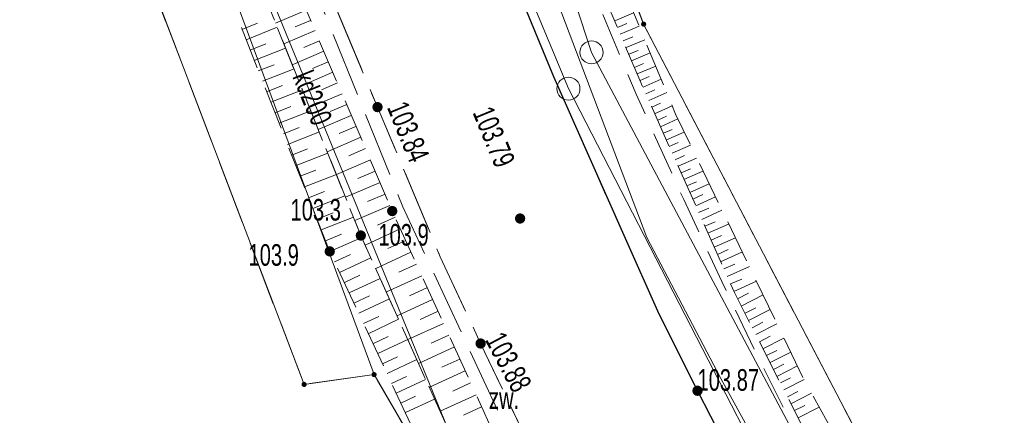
# Model space of a CAD drawing. Header units: inches. Extents: x 6497603 to 6502483, y 5925790 to 5934357.
# Tile 114 of 256: x 6500956 to 6500990, y 5926201 to 5926215. Entities that reach past the tile are written whole.
import ezdxf
from ezdxf.enums import TextEntityAlignment as Align

# ---------------------------------------------------------------- set-up
doc = ezdxf.new("R2010")
doc.units = ezdxf.units.IN
doc.header["$MEASUREMENT"] = 0
for name, pattern in [('1.5_0.75', [2.25, 1.5, -0.75]), ('2.25_0.75', [3, 2.25, -0.75]), ('219-1000', [0, 0]), ('egkk-1000', [3, 2.25, -0.75]), ('egug-1000', [1.5, 0.75, -0.75])]:
    doc.linetypes.add(name, pattern=pattern)
for name, color, linetype in [('000 Inne (niezydentyfikowane)', 7, 'Continuous'), ('202-punkt graniczny', 7, 'Continuous'), ('203-punkt graniczny', 7, 'Continuous'), ('217-kontur klasyfikacyjny', 7, 'Continuous'), ('218-kontur użytku gruntowego', 7, 'Continuous'), ('219-działka ewidencyjna', 7, 'Continuous'), ('chodnik', 7, 'Continuous'), ('jezdnia', 7, 'Continuous'), ('krawężnik', 7, 'Continuous'), ('obszar utwardzony', 7, 'Continuous'), ('obszar utwardzony-Atr17', 7, 'Continuous'), ('pikieta naturalna', 7, 'Continuous'), ('pikieta naturalna-Atr2', 7, 'Continuous'), ('pikieta sztuczna', 7, 'Continuous'), ('pikieta sztuczna-Atr2', 7, 'Continuous'), ('przewód kanalizacyjny', 7, 'Continuous'), ('przewód kanalizacyjny-Atr1', 7, 'Continuous'), ('przewód telekomunikacyjny podziemny', 7, 'Continuous'), ('skarpa nieumocniona', 7, 'Continuous')]:
    doc.layers.add(name, color=color, linetype=linetype)
doc.styles.get("Standard").update_dxf_attribs({"font": 'arial.ttf'})

# ---------------------------------------------------------------- blocks, each defined once
blk = doc.blocks.new('202')
at = {"color": 0, "linetype": 'Continuous', "lineweight": 0}
blk.add_circle((0, 0), 0.4, dxfattribs=at)
blk = doc.blocks.new('203')
at = {"linetype": 'Continuous', "lineweight": 0}
h = blk.add_hatch(color=0, dxfattribs=at)
edge = h.paths.add_edge_path()
edge.add_arc((0, 0), 0.09, 0, 360)
blk = doc.blocks.new('PW01')
at = {"linetype": 'Continuous', "lineweight": 13}
h = blk.add_hatch(color=0, dxfattribs=at)
edge = h.paths.add_edge_path()
edge.add_arc((0, 0), 0.18, 0, 360)

msp = doc.modelspace()

# ---------------------------------------------------------------- linework, layer by layer
at = {"layer": '000 Inne (niezydentyfikowane)', "color": 7, "linetype": 'Continuous', "lineweight": 18, "flags": 128}
for points in [[(6500965.54, 5926214.91), (6500964.48, 5926214.45)], [(6500965.69, 5926214.55), (6500965.16, 5926214.33)], [(6500976.26, 5926214.53), (6500976.91, 5926214.81)], [(6500963.31, 5926214.24), (6500963.85, 5926214.46)], [(6500963.46, 5926213.88), (6500964.54, 5926214.31)], [(6500965.85, 5926214.2), (6500964.77, 5926213.74)], [(6500976.35, 5926214.3), (6500976.68, 5926214.44)], [(6500976.45, 5926214.07), (6500977.11, 5926214.35)], [(6500966, 5926213.84), (6500965.46, 5926213.61)], [(6500976.55, 5926213.84), (6500976.88, 5926213.98)], [(6500976.65, 5926213.61), (6500977.3, 5926213.88)], [(6500963.6, 5926213.52), (6500964.14, 5926213.74)], [(6500963.74, 5926213.16), (6500964.83, 5926213.59)], [(6500966.15, 5926213.48), (6500965.06, 5926213.01)], [(6500976.74, 5926213.38), (6500977.07, 5926213.51)], [(6500966.31, 5926213.11), (6500965.76, 5926212.88)], [(6500976.84, 5926213.15), (6500977.49, 5926213.42)], [(6500963.88, 5926212.8), (6500964.43, 5926213.01)], [(6500964.03, 5926212.44), (6500965.12, 5926212.87)], [(6500976.94, 5926212.92), (6500977.26, 5926213.05)], [(6500977.04, 5926212.69), (6500977.68, 5926212.96)], [(6500966.47, 5926212.75), (6500965.36, 5926212.27)], [(6500977.14, 5926212.46), (6500977.45, 5926212.6)], [(6500977.24, 5926212.23), (6500977.87, 5926212.51)], [(6500964.17, 5926212.07), (6500964.72, 5926212.29)], [(6500964.32, 5926211.71), (6500965.41, 5926212.14)], [(6500966.63, 5926212.38), (6500966.07, 5926212.14)], [(6500977.34, 5926212), (6500977.65, 5926212.14)], [(6500966.79, 5926212), (6500965.66, 5926211.52)], [(6500977.44, 5926211.77), (6500978.06, 5926212.05)], [(6500964.46, 5926211.34), (6500965.01, 5926211.56)], [(6500964.6, 5926210.98), (6500965.7, 5926211.41)], [(6500966.95, 5926211.63), (6500966.38, 5926211.39)], [(6500977.54, 5926211.54), (6500977.85, 5926211.68)], [(6500977.64, 5926211.31), (6500978.25, 5926211.58)], [(6500967.11, 5926211.25), (6500965.96, 5926210.76)], [(6500977.75, 5926211.09), (6500978.05, 5926211.22)], [(6500977.85, 5926210.86), (6500978.45, 5926211.13)], [(6500964.75, 5926210.61), (6500965.3, 5926210.83)], [(6500967.27, 5926210.87), (6500966.69, 5926210.62)], [(6500977.95, 5926210.63), (6500978.25, 5926210.76)], [(6500964.89, 5926210.24), (6500966, 5926210.68)], [(6500967.44, 5926210.49), (6500966.27, 5926209.99)], [(6500978.05, 5926210.4), (6500978.67, 5926210.67)], [(6500965.04, 5926209.87), (6500965.59, 5926210.09)], [(6500967.6, 5926210.1), (6500967.02, 5926209.85)], [(6500978.15, 5926210.17), (6500978.46, 5926210.31)], [(6500978.25, 5926209.94), (6500978.89, 5926210.22)], [(6500965.19, 5926209.51), (6500966.29, 5926209.94)], [(6500967.77, 5926209.71), (6500966.59, 5926209.2)], [(6500978.36, 5926209.71), (6500978.68, 5926209.86)], [(6500978.46, 5926209.49), (6500979.1, 5926209.77)], [(6500965.33, 5926209.14), (6500965.88, 5926209.35)], [(6500978.56, 5926209.26), (6500978.89, 5926209.4)], [(6500965.48, 5926208.77), (6500966.59, 5926209.2)], [(6500967.94, 5926209.32), (6500967.34, 5926209.06)], [(6500978.66, 5926209.03), (6500979.32, 5926209.32)], [(6500968.11, 5926208.92), (6500966.91, 5926208.41)], [(6500978.76, 5926208.8), (6500979.1, 5926208.95)], [(6500978.86, 5926208.57), (6500979.54, 5926208.87)], [(6500965.62, 5926208.39), (6500966.18, 5926208.61)], [(6500965.77, 5926208.02), (6500966.88, 5926208.46)], [(6500968.28, 5926208.52), (6500967.67, 5926208.26)], [(6500978.97, 5926208.34), (6500979.31, 5926208.5)], [(6500979.07, 5926208.11), (6500979.76, 5926208.42)], [(6500968.45, 5926208.12), (6500967.23, 5926207.6)], [(6500979.17, 5926207.88), (6500979.52, 5926208.03)], [(6500965.92, 5926207.65), (6500966.48, 5926207.87)], [(6500966.06, 5926207.28), (6500967.18, 5926207.72)], [(6500968.63, 5926207.72), (6500968.02, 5926207.44)], [(6500979.28, 5926207.64), (6500979.98, 5926207.96)], [(6500968.81, 5926207.31), (6500967.59, 5926206.75)], [(6500979.38, 5926207.4), (6500979.74, 5926207.56)], [(6500979.49, 5926207.16), (6500980.21, 5926207.48)], [(6500966.21, 5926206.9), (6500966.77, 5926207.13)], [(6500966.36, 5926206.53), (6500967.47, 5926207.01)], [(6500979.6, 5926206.92), (6500979.96, 5926207.08)], [(6500979.71, 5926206.67), (6500980.45, 5926207)], [(6500969, 5926206.91), (6500968.38, 5926206.63)], [(6500966.53, 5926206.17), (6500967.08, 5926206.42)], [(6500966.7, 5926205.8), (6500967.79, 5926206.31)], [(6500969.18, 5926206.5), (6500967.96, 5926205.94)], [(6500979.82, 5926206.42), (6500980.19, 5926206.59)], [(6500979.93, 5926206.17), (6500980.69, 5926206.51)], [(6500969.37, 5926206.09), (6500968.76, 5926205.81)], [(6500980.05, 5926205.92), (6500980.43, 5926206.09)], [(6500980.16, 5926205.66), (6500980.93, 5926206)], [(6500966.87, 5926205.45), (6500967.41, 5926205.7)], [(6500967.04, 5926205.09), (6500968.11, 5926205.59)], [(6500969.56, 5926205.68), (6500968.33, 5926205.12)], [(6500969.75, 5926205.27), (6500969.13, 5926204.99)], [(6500980.28, 5926205.4), (6500980.67, 5926205.57)], [(6500980.39, 5926205.14), (6500981.18, 5926205.49)], [(6500967.2, 5926204.73), (6500967.74, 5926204.98)], [(6500980.52, 5926204.88), (6500980.9, 5926205.08)], [(6500980.65, 5926204.63), (6500981.41, 5926205.02)], [(6500967.37, 5926204.38), (6500968.43, 5926204.88)], [(6500969.93, 5926204.86), (6500968.7, 5926204.29)], [(6500980.78, 5926204.38), (6500981.15, 5926204.57)], [(6500967.53, 5926204.02), (6500968.06, 5926204.27)], [(6500970.12, 5926204.45), (6500969.5, 5926204.16)], [(6500980.9, 5926204.13), (6500981.65, 5926204.51)], [(6500967.7, 5926203.67), (6500968.75, 5926204.17)], [(6500970.31, 5926204.03), (6500969.07, 5926203.47)], [(6500981.03, 5926203.88), (6500981.4, 5926204.07)], [(6500981.15, 5926203.64), (6500981.89, 5926204.01)], [(6500967.86, 5926203.32), (6500968.39, 5926203.57)], [(6500970.5, 5926203.62), (6500969.88, 5926203.34)], [(6500981.28, 5926203.39), (6500981.65, 5926203.58)], [(6500968.03, 5926202.98), (6500969.07, 5926203.47)], [(6500970.69, 5926203.21), (6500969.44, 5926202.64)], [(6500981.4, 5926203.15), (6500982.13, 5926203.52)], [(6500968.19, 5926202.63), (6500968.71, 5926202.87)], [(6500981.52, 5926202.91), (6500981.89, 5926203.09)], [(6500981.65, 5926202.67), (6500982.37, 5926203.03)], [(6500968.35, 5926202.29), (6500969.38, 5926202.77)], [(6500970.88, 5926202.79), (6500970.25, 5926202.51)], [(6500981.77, 5926202.43), (6500982.13, 5926202.61)], [(6500981.89, 5926202.19), (6500982.6, 5926202.55)], [(6500968.51, 5926201.94), (6500969.02, 5926202.19)], [(6500971.06, 5926202.38), (6500969.82, 5926201.81)], [(6500968.67, 5926201.6), (6500969.69, 5926202.08)], [(6500971.25, 5926201.96), (6500970.63, 5926201.68)], [(6500982.01, 5926201.96), (6500982.36, 5926202.14)], [(6500982.13, 5926201.72), (6500982.83, 5926202.08)], [(6500968.83, 5926201.26), (6500969.34, 5926201.5)], [(6500971.44, 5926201.55), (6500970.19, 5926200.98)], [(6500982.25, 5926201.48), (6500982.61, 5926201.66)], [(6500982.37, 5926201.24), (6500983.09, 5926201.61)], [(6500968.99, 5926200.93), (6500970, 5926201.4)], [(6500982.5, 5926201), (6500982.86, 5926201.18)], [(6500971.63, 5926201.13), (6500971.01, 5926200.84)], [(6500982.62, 5926200.75), (6500983.36, 5926201.12)]]:
    msp.add_lwpolyline(points, dxfattribs=at)
at = {"layer": '217-kontur klasyfikacyjny', "color": 3, "linetype": 'egkk-1000', "lineweight": 18, "flags": 128}
for points in [[(6500965.47, 5926201.91), (6500956.82, 5926224.61)], [(6500973.75, 5926223.61), (6500977.26, 5926214.42)], [(6500977.26, 5926214.42), (6500988.94, 5926192.04)], [(6500967.9, 5926202.25), (6500965.47, 5926201.91)], [(6500972.16, 5926194.91), (6500967.9, 5926202.25)]]:
    msp.add_lwpolyline(points, dxfattribs=at)
at = {"layer": '218-kontur użytku gruntowego', "color": 3, "linetype": 'egug-1000', "lineweight": 18, "flags": 128}
for points in [[(6500965.47, 5926201.91), (6500956.82, 5926224.61)], [(6500973.75, 5926223.61), (6500977.26, 5926214.42)], [(6500977.26, 5926214.42), (6500988.94, 5926192.04)], [(6500967.9, 5926202.25), (6500965.47, 5926201.91)], [(6500972.16, 5926194.91), (6500967.9, 5926202.25)]]:
    msp.add_lwpolyline(points, dxfattribs=at)
at = {"layer": '219-działka ewidencyjna', "color": 3, "linetype": '219-1000', "lineweight": 18, "flags": 128}
for points in [[(6500965.47, 5926201.91), (6500949.82, 5926243)], [(6500974.65, 5926212.18), (6500969.4, 5926224.79)], [(6500972.07, 5926223.8), (6500975.45, 5926213.44)], [(6500973.75, 5926223.61), (6500977.26, 5926214.42)], [(6500967.9, 5926202.25), (6500963.15, 5926215.12)], [(6500977.26, 5926214.42), (6500988.94, 5926192.04)], [(6500975.45, 5926213.44), (6500987.43, 5926190.89)], [(6500986.37, 5926189.4), (6500974.65, 5926212.18)], [(6500967.9, 5926202.25), (6500965.47, 5926201.91)], [(6500967.9, 5926202.25), (6500972.16, 5926194.91)]]:
    msp.add_lwpolyline(points, dxfattribs=at)
at = {"layer": 'chodnik', "color": 7, "linetype": '1.5_0.75', "lineweight": 18, "flags": 128}
msp.add_lwpolyline([(6500970.87, 5926227.3), (6500971.56, 5926225.43), (6500972.46, 5926223.12), (6500974.02, 5926219.19), (6500975.45, 5926215.68), (6500977, 5926211.99), (6500978.65, 5926208.33), (6500979.98, 5926205.48), (6500981.21, 5926202.9), (6500982.09, 5926201.14), (6500983.5, 5926198.57), (6500984.69, 5926196.48), (6500985.98, 5926194.49), (6500987.05, 5926192.83), (6500988.59, 5926190.77), (6500990.92, 5926187.89), (6500992.98, 5926185.5), (6500995.16, 5926183.2), (6500996.29, 5926182.07), (6500998.49, 5926180.05), (6501000.53, 5926178.29), (6501002.39, 5926176.76), (6501003.2, 5926176.09), (6501004.81, 5926174.87), (6501005.59, 5926174.28), (6501007.41, 5926173.15), (6501009.96, 5926171.62), (6501012.94, 5926169.78), (6501015.74, 5926167.89), (6501017.41, 5926166.71), (6501019.82, 5926164.89), (6501021.33, 5926163.61), (6501022.53, 5926162.56), (6501023.7, 5926161.49), (6501024.88, 5926160.21), (6501025.57, 5926159.48), (6501026.26, 5926158.69), (6501027.54, 5926157.21), (6501028.44, 5926156.05), (6501029.37, 5926154.85), (6501029.98, 5926153.99), (6501030.83, 5926152.78), (6501031.71, 5926151.54), (6501032.94, 5926150.04), (6501033.68, 5926149.33), (6501034.39, 5926148.72), (6501035.36, 5926148.11), (6501037.15, 5926147.19), (6501039.49, 5926146.17), (6501040.89, 5926145.44), (6501042.36, 5926144.52), (6501043.52, 5926143.61), (6501044.66, 5926142.51), (6501045.59, 5926141.33), (6501046.36, 5926140.04), (6501046.9, 5926139.11), (6501047.92, 5926137.42), (6501049.09, 5926135.79), (6501046.76, 5926134.83), (6501045.97, 5926135.97), (6501044.95, 5926137.68), (6501044.15, 5926139.04), (6501043.36, 5926140.29), (6501042.55, 5926141.23), (6501041.25, 5926142.34), (6501039.7, 5926143.38), (6501038.54, 5926143.97), (6501037.14, 5926144.59), (6501035.84, 5926145.14), (6501034.56, 5926145.76), (6501033.36, 5926146.49), (6501032.71, 5926147), (6501031.86, 5926147.75), (6501030.99, 5926148.6), (6501030.17, 5926149.6), (6501029.28, 5926150.71), (6501028.65, 5926151.68), (6501028.15, 5926152.45), (6501027.57, 5926153.3), (6501026.36, 5926154.87), (6501025.28, 5926156.11), (6501024.43, 5926157.12), (6501023.77, 5926157.9), (6501022.54, 5926159.21), (6501021.45, 5926160.26), (6501020.36, 5926161.31), (6501019.23, 5926162.32), (6501017.63, 5926163.53), (6501015.2, 5926165.27), (6501012.75, 5926167), (6501011.02, 5926168.15), (6501009.35, 5926169.19), (6501006.76, 5926170.76), (6501005.08, 5926171.78), (6501003.77, 5926172.66), (6501002.64, 5926173.48), (6501001.04, 5926174.69), (6500999.49, 5926176), (6500997.98, 5926177.32), (6500997.26, 5926177.93), (6500995.76, 5926179.32), (6500994.27, 5926180.73), (6500992.5, 5926182.51), (6500990.87, 5926184.3), (6500989.17, 5926186.2), (6500988.2, 5926187.36), (6500986.98, 5926188.92), (6500985.77, 5926190.49), (6500984.62, 5926192.1), (6500983.5, 5926193.77), (6500982.82, 5926194.92), (6500982.17, 5926195.97), (6500981.16, 5926197.8), (6500980.03, 5926199.93), (6500979.13, 5926201.69), (6500977.79, 5926204.36), (6500976.57, 5926207.09), (6500975.34, 5926209.86), (6500974.13, 5926212.6), (6500972.99, 5926215.36), (6500971.84, 5926218.15), (6500970.38, 5926221.87), (6500970.02, 5926222.74), (6500969.29, 5926224.6), (6500968.88, 5926225.61), (6500969.41, 5926226.74)], close=True, dxfattribs=at)
at = {"layer": 'jezdnia', "color": 7, "linetype": '2.25_0.75', "lineweight": 18, "flags": 128}
msp.add_lwpolyline([(6500967.52, 5926475.78), (6500970.47, 5926475.3), (6500970.34, 5926474.17), (6500969.68, 5926470.3), (6500969.49, 5926469.27), (6500968.64, 5926464.1), (6500968.02, 5926460.39), (6500966.41, 5926450.57), (6500964.71, 5926440.65), (6500963.12, 5926430.78), (6500961.32, 5926419.97), (6500959.67, 5926410.08), (6500959.52, 5926409.05), (6500958.4, 5926402.16), (6500958.2, 5926401.16), (6500956.52, 5926390.93), (6500955.92, 5926387.39), (6500955.8, 5926386.37), (6500953.89, 5926374.55), (6500953.73, 5926373.46), (6500953.44, 5926371.55), (6500953.08, 5926369.21), (6500952.69, 5926366.58), (6500952.26, 5926363.66), (6500951.98, 5926361.63), (6500951.62, 5926358.68), (6500951.27, 5926355.63), (6500950.83, 5926351.7), (6500950.56, 5926348.7), (6500950.2, 5926344.71), (6500949.87, 5926340.76), (6500949.76, 5926338.7), (6500949.68, 5926335.75), (6500949.64, 5926334.74), (6500949.52, 5926328.23), (6500949.49, 5926327.2), (6500949.48, 5926325.22), (6500949.47, 5926322.2), (6500949.55, 5926319.76), (6500949.66, 5926317.23), (6500949.84, 5926313.23), (6500950.01, 5926310.21), (6500950.17, 5926308.21), (6500950.43, 5926305.18), (6500950.74, 5926302.26), (6500951.06, 5926299.26), (6500951.49, 5926295.58), (6500952.08, 5926290.33), (6500952.73, 5926285.4), (6500953.13, 5926282.44), (6500953.57, 5926279.4), (6500954.04, 5926276.46), (6500954.41, 5926274.33), (6500954.74, 5926272.49), (6500955.37, 5926269.55), (6500956.06, 5926266.66), (6500956.52, 5926264.7), (6500957.04, 5926262.72), (6500957.79, 5926259.85), (6500958.59, 5926257.01), (6500959.46, 5926254.06), (6500960.33, 5926251.13), (6500961.47, 5926247.41), (6500962.32, 5926244.49), (6500963.34, 5926241.33), (6500964.48, 5926237.89), (6500965.5, 5926234.96), (6500966.14, 5926233.14), (6500966.53, 5926232.14), (6500968.88, 5926225.61), (6500969.29, 5926224.6), (6500970.02, 5926222.74), (6500970.38, 5926221.87), (6500971.84, 5926218.15), (6500972.99, 5926215.36), (6500974.13, 5926212.6), (6500975.34, 5926209.86), (6500976.57, 5926207.09), (6500977.79, 5926204.36), (6500979.13, 5926201.69), (6500980.03, 5926199.93), (6500981.16, 5926197.8), (6500982.17, 5926195.97), (6500982.82, 5926194.92), (6500983.5, 5926193.77), (6500984.62, 5926192.1), (6500985.77, 5926190.49), (6500986.98, 5926188.92), (6500988.2, 5926187.36), (6500989.17, 5926186.2), (6500990.87, 5926184.3), (6500992.5, 5926182.51), (6500994.27, 5926180.73), (6500995.76, 5926179.32), (6500997.26, 5926177.93), (6500997.98, 5926177.32), (6500999.49, 5926176), (6501001.04, 5926174.69), (6501002.64, 5926173.48), (6501003.77, 5926172.66), (6501005.08, 5926171.78), (6501006.76, 5926170.76), (6501009.35, 5926169.19), (6501011.02, 5926168.15), (6501012.75, 5926167), (6501015.2, 5926165.27), (6501017.63, 5926163.53), (6501019.23, 5926162.32), (6501020.36, 5926161.31), (6501021.45, 5926160.26), (6501022.54, 5926159.21), (6501023.77, 5926157.9), (6501024.43, 5926157.12), (6501025.28, 5926156.11), (6501026.36, 5926154.87), (6501027.57, 5926153.3), (6501028.15, 5926152.45), (6501028.65, 5926151.68), (6501029.28, 5926150.71), (6501030.17, 5926149.6), (6501030.99, 5926148.6), (6501031.86, 5926147.75), (6501032.71, 5926147), (6501033.36, 5926146.49), (6501034.56, 5926145.76), (6501035.84, 5926145.14), (6501037.14, 5926144.59), (6501038.54, 5926143.97), (6501039.7, 5926143.38), (6501041.25, 5926142.34), (6501042.55, 5926141.23), (6501043.36, 5926140.29), (6501044.15, 5926139.04), (6501044.95, 5926137.68), (6501045.97, 5926135.97), (6501046.76, 5926134.83), (6501047.06, 5926134.43), (6501047.46, 5926133.9), (6501048.29, 5926133.07), (6501049.15, 5926132.29), (6501050.1, 5926131.67), (6501051.14, 5926131.14), (6501052.32, 5926130.71), (6501053.32, 5926130.44), (6501054.33, 5926130.26), (6501054.81, 5926130.11), (6501059.21, 5926129.52), (6501060.24, 5926129.37), (6501062.18, 5926128.95), (6501065.52, 5926128.17), (6501067.51, 5926127.68), (6501067.94, 5926127.56), (6501072.36, 5926126.36), (6501076.16, 5926125.39), (6501077, 5926125.24), (6501079.93, 5926124.73), (6501091.81, 5926122.96), (6501106.86, 5926120.63), (6501107.86, 5926120.45), (6501114.26, 5926119.46), (6501115.28, 5926119.31), (6501129.17, 5926117.14), (6501141.73, 5926115.29), (6501155.8, 5926113.1), (6501156.84, 5926112.94), (6501163.71, 5926111.96), (6501164.73, 5926111.81), (6501169.7, 5926111.07), (6501186.02, 5926108.73), (6501187.04, 5926108.57), (6501197.9, 5926107.02), (6501198.93, 5926106.86), (6501209.44, 5926105.01), (6501213.12, 5926104.73), (6501214.13, 5926104.59), (6501218.06, 5926103.95), (6501219.09, 5926103.82), (6501225, 5926102.98), (6501226.03, 5926103), (6501226.9, 5926103.16), (6501227.59, 5926103.32), (6501228.34, 5926103.71), (6501228.93, 5926104.14), (6501229.4, 5926105.03), (6501229.75, 5926106.03), (6501230.03, 5926107.51), (6501230.13, 5926108.51), (6501230.41, 5926111.43), (6501235.51, 5926111.16), (6501235.42, 5926108.23), (6501235.48, 5926107.23), (6501235.64, 5926106.46), (6501236.12, 5926105.41), (6501236.84, 5926104.54), (6501237.77, 5926103.89), (6501238.91, 5926103.49), (6501240.04, 5926103.43), (6501241.16, 5926103.54), (6501242.17, 5926103.85), (6501243.16, 5926104.12), (6501253.15, 5926106.97), (6501253.23, 5926106.89), (6501254.28, 5926103.94), (6501255.15, 5926100.97), (6501254.99, 5926100.67), (6501253.62, 5926100.28), (6501252.65, 5926100), (6501249.77, 5926099.21), (6501248.73, 5926098.94), (6501244.96, 5926097.81), (6501243.92, 5926097.57), (6501242.05, 5926097.03), (6501240.92, 5926096.64), (6501239.24, 5926095.9), (6501238.04, 5926095.27), (6501237.2, 5926094.68), (6501236.35, 5926093.84), (6501235.38, 5926092.95), (6501234.5, 5926091.83), (6501233.74, 5926090.74), (6501233.24, 5926089.73), (6501232.77, 5926088.7), (6501232.51, 5926087.65), (6501232.15, 5926085.66), (6501231.07, 5926079.74), (6501230.21, 5926075.13), (6501227.92, 5926063.04), (6501227.8, 5926062.48), (6501227.76, 5926061.73), (6501227.77, 5926061.08), (6501227.88, 5926060.39), (6501228.08, 5926059.83), (6501228.38, 5926059.33), (6501228.85, 5926058.88), (6501229.59, 5926058.46), (6501230.48, 5926058.18), (6501231.24, 5926057.98), (6501236.18, 5926057.48), (6501247.14, 5926056.54), (6501247.78, 5926056.32), (6501247.32, 5926053.12), (6501247.25, 5926050.18), (6501240.84, 5926050.54), (6501235.01, 5926051.15), (6501232.93, 5926051.11), (6501231.58, 5926051.14), (6501230.74, 5926051.16), (6501229.93, 5926051.11), (6501229.08, 5926050.94), (6501228.33, 5926050.61), (6501227.56, 5926049.99), (6501227.03, 5926049.46), (6501226.57, 5926048.76), (6501226.26, 5926048.04), (6501226.07, 5926047), (6501224.9, 5926038.07), (6501224.76, 5926037.04), (6501223.95, 5926030.65), (6501223.78, 5926029.64), (6501222.8, 5926021.69), (6501222.62, 5926020.67), (6501221.85, 5926014.28), (6501221.72, 5926013.21), (6501220.01, 5926001.35), (6501219.92, 5926000.35), (6501218.92, 5925993.96), (6501218.73, 5925992.94), (6501217.59, 5925985.53), (6501217.19, 5925983.25), (6501216.34, 5925978.62), (6501216.11, 5925977.64), (6501215.34, 5925973.74), (6501215.12, 5925972.71), (6501214.1, 5925967.79), (6501212.17, 5925958.57), (6501211.6, 5925955.9), (6501210.39, 5925950.18), (6501210.15, 5925949.2), (6501208.72, 5925942.4), (6501208.51, 5925941.33), (6501206.97, 5925934), (6501206.1, 5925929.6), (6501205.96, 5925928.62), (6501203.95, 5925916.84), (6501200.99, 5925899.07), (6501197.27, 5925877.8), (6501197.19, 5925877.04), (6501197.19, 5925876.24), (6501197.31, 5925875.07), (6501197.66, 5925873.98), (6501197.97, 5925873.22), (6501198.63, 5925872.3), (6501199.23, 5925871.72), (6501199.74, 5925871.37), (6501200.42, 5925871.01), (6501201.38, 5925870.71), (6501202.44, 5925870.55), (6501201.55, 5925864.88), (6501201.24, 5925864.89), (6501200.2, 5925864.97), (6501198.98, 5925864.81), (6501197.51, 5925864.23), (6501196.67, 5925863.67), (6501195.78, 5925862.79), (6501195.34, 5925862.22), (6501195.05, 5925861.84), (6501194.69, 5925861.34), (6501194.31, 5925860.58), (6501193.88, 5925859.32), (6501193.66, 5925858.13), (6501191.37, 5925844.58), (6501188.63, 5925845.69), (6501186.06, 5925846.29), (6501188.34, 5925859.28), (6501189.55, 5925865.75), (6501190.19, 5925869.41), (6501190.72, 5925872.53), (6501192, 5925879.57), (6501195.3, 5925899.15), (6501198.39, 5925917.25), (6501200.06, 5925927.91), (6501200.49, 5925930.37), (6501201.43, 5925935.3), (6501202.26, 5925939.27), (6501205.89, 5925956.67), (6501206.71, 5925960.26), (6501209.44, 5925973.27), (6501210.33, 5925977.62), (6501211, 5925981.11), (6501211.51, 5925984.07), (6501211.73, 5925985.08), (6501212.62, 5925991.03), (6501213.62, 5925996.92), (6501213.83, 5925997.96), (6501214.76, 5926004.82), (6501214.89, 5926005.86), (6501216.15, 5926014.76), (6501216.28, 5926015.75), (6501217.09, 5926022.16), (6501217.19, 5926023.22), (6501218.27, 5926030.95), (6501221.29, 5926054.94), (6501221.42, 5926055.98), (6501222.24, 5926062.4), (6501222.34, 5926063.44), (6501224.16, 5926076.33), (6501224.9, 5926081.72), (6501225.66, 5926087.21), (6501225.76, 5926088.39), (6501225.79, 5926089.57), (6501225.74, 5926090.79), (6501225.65, 5926091.85), (6501225.41, 5926093.04), (6501225.02, 5926094.16), (6501224.47, 5926095.07), (6501223.68, 5926095.94), (6501222.87, 5926096.5), (6501222, 5926096.87), (6501221.03, 5926097.17), (6501220.05, 5926097.37), (6501218.15, 5926097.65), (6501217.08, 5926097.83), (6501213.18, 5926098.37), (6501212.16, 5926098.52), (6501210.21, 5926098.79), (6501209.19, 5926099), (6501203.73, 5926099.73), (6501202.71, 5926099.87), (6501199.75, 5926100.28), (6501198.75, 5926100.43), (6501192.84, 5926101.32), (6501191.84, 5926101.46), (6501178.52, 5926103.46), (6501168.08, 5926104.92), (6501167.07, 5926105.07), (6501161.11, 5926105.95), (6501160.15, 5926106.11), (6501141.22, 5926108.96), (6501128.91, 5926110.87), (6501107.19, 5926114.24), (6501091.02, 5926116.76), (6501087.03, 5926117.36), (6501085.63, 5926117.57), (6501084.66, 5926117.74), (6501082.7, 5926117.91), (6501080.66, 5926118.01), (6501077.67, 5926118.12), (6501076.66, 5926118.16), (6501075.65, 5926118.1), (6501074.96, 5926118.04), (6501074.24, 5926117.87), (6501073.45, 5926117.58), (6501072.83, 5926117.24), (6501072.24, 5926116.73), (6501071.92, 5926116.36), (6501071.6, 5926115.95), (6501071.13, 5926115.07), (6501070.2, 5926112.15), (6501069.14, 5926109.35), (6501065.67, 5926107.67), (6501060.98, 5926105.37), (6501056.17, 5926102.92), (6501047.77, 5926098.64), (6501039.02, 5926094.25), (6501035.19, 5926092.32), (6501033.38, 5926091.57), (6501031.9, 5926091.17), (6501030.72, 5926091), (6501029.45, 5926090.96), (6501027.96, 5926091.09), (6501026.37, 5926091.21), (6501025.08, 5926091.02), (6501023.8, 5926090.63), (6501022.54, 5926089.24), (6501020.92, 5926087.38), (6501018.93, 5926085.36), (6501016.88, 5926083.52), (6501014.11, 5926081.3), (6501011.15, 5926079.19), (6501008.09, 5926077.35), (6501004.66, 5926075.72), (6501000.14, 5926073.66), (6500996.05, 5926071.78), (6500991.19, 5926069.54), (6500987.22, 5926067.8), (6500985.88, 5926070.25), (6500984.5, 5926072.54), (6500990.81, 5926076.24), (6500997.85, 5926080.69), (6501004.96, 5926085.16), (6501007.77, 5926086.97), (6501009.89, 5926088.54), (6501012.32, 5926090.44), (6501014.72, 5926092.81), (6501016.4, 5926095.01), (6501018.1, 5926097.7), (6501019.49, 5926099.95), (6501021.13, 5926103.12), (6501021.79, 5926104.63), (6501021.73, 5926104.89), (6501022.4, 5926106.7), (6501022.77, 5926107.65), (6501022.96, 5926108.66), (6501023.19, 5926109.6), (6501023.35, 5926110.74), (6501023.42, 5926111.89), (6501023.37, 5926112.99), (6501023.17, 5926114.21), (6501022.81, 5926115.94), (6501022.34, 5926117.28), (6501021.93, 5926118.41), (6501021.38, 5926119.39), (6501020.82, 5926120.06), (6501020.31, 5926120.58), (6501019.37, 5926121.14), (6501018.64, 5926121.59), (6501017.79, 5926122.01), (6501016.87, 5926122.36), (6501016.07, 5926122.61), (6501015.13, 5926122.79), (6501014.32, 5926122.89), (6501013.3, 5926122.96), (6501011.3, 5926123.02), (6501010.28, 5926123.07), (6501008.82, 5926123.15), (6501007.35, 5926123.27), (6501006.78, 5926123.46), (6501004.62, 5926123.76), (6501002.02, 5926124.18), (6501000.54, 5926124.46), (6500997.95, 5926125.21), (6500994.57, 5926126.41), (6500989.34, 5926128.79), (6500983.15, 5926131.79), (6500980.24, 5926133), (6500976.92, 5926134.27), (6500973.27, 5926135.38), (6500969.21, 5926136.46), (6500966.14, 5926137.16), (6500962.38, 5926137.84), (6500956.83, 5926138.72), (6500951.6, 5926139.58), (6500948.09, 5926140.28), (6500941.13, 5926141.59), (6500936.68, 5926142.36), (6500936.26, 5926142.38), (6500936.91, 5926144.94), (6500937.28, 5926147.22), (6500938.48, 5926147.26), (6500944.87, 5926146.1), (6500952.28, 5926144.84), (6500952.45, 5926144.94), (6500957.36, 5926144.12), (6500958.42, 5926144.02), (6500960.33, 5926143.82), (6500961.34, 5926143.73), (6500962.4, 5926143.7), (6500964.35, 5926143.61), (6500966.38, 5926143.52), (6500968.34, 5926143.33), (6500970.37, 5926142.99), (6500972.16, 5926142.64), (6500975.22, 5926141.96), (6500978.14, 5926141.2), (6500980.07, 5926140.59), (6500984.84, 5926139.11), (6500988.6, 5926137.98), (6500991.96, 5926137.02), (6500993.89, 5926136.41), (6500996.3, 5926135.75), (6500998.23, 5926135.25), (6500999.76, 5926134.9), (6501002.22, 5926134.43), (6501003.59, 5926134.13), (6501004.64, 5926133.95), (6501005.57, 5926133.82), (6501006.54, 5926133.72), (6501007.41, 5926133.65), (6501008.58, 5926133.66), (6501009.4, 5926133.71), (6501010.99, 5926133.99), (6501012.51, 5926134.33), (6501013.46, 5926134.67), (6501014.17, 5926134.95), (6501015.06, 5926135.45), (6501015.72, 5926135.84), (6501016.55, 5926136.42), (6501017.28, 5926137.05), (6501017.97, 5926137.76), (6501018.59, 5926138.35), (6501019.09, 5926139.31), (6501019.34, 5926140.2), (6501019.48, 5926141.24), (6501019.5, 5926142.22), (6501019.53, 5926143.17), (6501019.42, 5926144.33), (6501019.23, 5926145.48), (6501018.9, 5926146.66), (6501018.59, 5926147.63), (6501018.18, 5926148.39), (6501017.57, 5926149.31), (6501017.02, 5926149.96), (6501016.24, 5926150.87), (6501015.1, 5926152.17), (6501013.64, 5926153.83), (6501013.57, 5926154), (6501012.46, 5926155.3), (6501009.41, 5926158.38), (6501006.55, 5926161.1), (6501003.79, 5926163.84), (6501000.27, 5926167.22), (6500997.75, 5926169.48), (6500994.93, 5926171.9), (6500993.22, 5926173.37), (6500990.08, 5926176.36), (6500986.16, 5926180.45), (6500984.36, 5926182.53), (6500983.92, 5926182.88), (6500982.09, 5926185.15), (6500980.83, 5926186.8), (6500979.72, 5926188.4), (6500979.64, 5926188.64), (6500977.9, 5926191.3), (6500976.68, 5926193.39), (6500974.4, 5926197.5), (6500971.6, 5926203.33), (6500970.2, 5926206.34), (6500968.02, 5926211.54), (6500966.1, 5926216.13), (6500964.42, 5926220.5), (6500963.39, 5926223.18), (6500962.78, 5926224.79), (6500960.85, 5926229.86), (6500958.92, 5926235.34), (6500957.26, 5926240.34), (6500955.77, 5926245.22), (6500954.5, 5926249.48), (6500953.02, 5926254.47), (6500951.16, 5926261.1), (6500950.63, 5926263.22), (6500949.44, 5926268.23), (6500948.4, 5926273.5), (6500947.44, 5926279.19), (6500946.72, 5926284.52), (6500945.98, 5926290.57), (6500945.39, 5926295.06), (6500944.64, 5926301.22), (6500943.99, 5926308.19), (6500943.71, 5926313.06), (6500943.38, 5926320.02), (6500943.36, 5926324.68), (6500943.39, 5926329.54), (6500943.52, 5926335.16), (6500943.63, 5926336.77), (6500943.87, 5926342.09), (6500944.45, 5926348.6), (6500944.89, 5926353.17), (6500945.31, 5926356.92), (6500946, 5926362.7), (6500946.75, 5926367.77), (6500946.9, 5926369.53), (6500947.97, 5926376.36), (6500948.58, 5926379.99), (6500949.87, 5926387.54), (6500950.36, 5926390.87), (6500950.58, 5926392.97), (6500951.07, 5926399.96), (6500951.2, 5926400.17), (6500951.56, 5926405.22), (6500951.74, 5926408.6), (6500951.86, 5926412.25), (6500952.04, 5926414.31), (6500952.81, 5926417.99), (6500953.87, 5926422.25), (6500955.38, 5926427.84), (6500956.84, 5926433.28), (6500957.79, 5926436.87), (6500958.47, 5926439.89), (6500959.31, 5926444.93), (6500960.75, 5926453.89), (6500962.75, 5926465.71), (6500964.63, 5926476.24)], close=True, dxfattribs=at)
at = {"layer": 'krawężnik', "color": 7, "linetype": 'Continuous', "lineweight": 25, "flags": 128}
msp.add_lwpolyline([(6500957.04, 5926262.72), (6500957.79, 5926259.85), (6500958.59, 5926257.01), (6500959.46, 5926254.06), (6500960.33, 5926251.13), (6500961.47, 5926247.41), (6500962.32, 5926244.49), (6500963.34, 5926241.33), (6500964.48, 5926237.89), (6500965.5, 5926234.96), (6500966.14, 5926233.14), (6500966.53, 5926232.14), (6500968.88, 5926225.61), (6500969.29, 5926224.6), (6500970.02, 5926222.74), (6500970.38, 5926221.87), (6500971.84, 5926218.15), (6500972.99, 5926215.36), (6500974.13, 5926212.6), (6500975.34, 5926209.86), (6500976.57, 5926207.09), (6500977.79, 5926204.36), (6500979.13, 5926201.69), (6500980.03, 5926199.93)], dxfattribs=at)
at = {"layer": 'obszar utwardzony', "color": 7, "linetype": '2.25_0.75', "lineweight": 18, "flags": 128}
msp.add_lwpolyline([(6500944.31, 5926301.53), (6500944.64, 5926301.22), (6500945.39, 5926295.06), (6500945.98, 5926290.57), (6500946.72, 5926284.52), (6500947.44, 5926279.19), (6500948.4, 5926273.5), (6500949.44, 5926268.23), (6500950.63, 5926263.22), (6500951.16, 5926261.1), (6500953.02, 5926254.47), (6500954.5, 5926249.48), (6500955.77, 5926245.22), (6500957.26, 5926240.34), (6500958.92, 5926235.34), (6500960.85, 5926229.86), (6500962.78, 5926224.79), (6500963.39, 5926223.18), (6500964.42, 5926220.5), (6500966.1, 5926216.13), (6500968.02, 5926211.54), (6500970.2, 5926206.34), (6500971.6, 5926203.33), (6500974.4, 5926197.5), (6500976.68, 5926193.39), (6500977.9, 5926191.3), (6500979.64, 5926188.64), (6500979.72, 5926188.4), (6500979.57, 5926187.95), (6500975.57, 5926194.39), (6500972.5, 5926200.33), (6500968.9, 5926208.08), (6500965.95, 5926215.37), (6500962.84, 5926223.25), (6500959.52, 5926232.26), (6500955.66, 5926243.92), (6500951.63, 5926257.63), (6500948.85, 5926268.96), (6500947.07, 5926278.7), (6500945.26, 5926291.71)], close=True, dxfattribs=at)
at = {"layer": 'przewód kanalizacyjny', "color": 34, "linetype": 'Continuous', "lineweight": 18, "flags": 128}
msp.add_lwpolyline([(6500952.77, 5926248.13), (6500955.04, 5926240.13), (6500959.05, 5926228.09), (6500962.44, 5926219.97), (6500970.53, 5926200.21), (6500975.31, 5926191.32)], dxfattribs=at)
at = {"layer": 'przewód telekomunikacyjny podziemny', "color": 30, "linetype": 'Continuous', "lineweight": 18, "flags": 128}
msp.add_lwpolyline([(6500956.7, 5926277.57), (6500960.25, 5926258.95), (6500964.79, 5926242.73), (6500971.12, 5926223.5), (6500977.37, 5926207.01), (6500979.94, 5926202.12), (6500983.41, 5926195.78), (6500988.56, 5926188.28), (6500991.48, 5926185.38), (6500996.47, 5926181.13), (6501008.47, 5926172.04), (6501018.5, 5926164.68), (6501021.91, 5926161.49), (6501028.51, 5926154.53)], dxfattribs=at)
at = {"layer": 'skarpa nieumocniona', "color": 7, "linetype": '1.5_0.75', "lineweight": 18, "flags": 128}
for points in [[(6500941.61, 5926300.9), (6500942.33, 5926299.78), (6500943.41, 5926291.09), (6500945.29, 5926278.65), (6500947.19, 5926268.54), (6500949.96, 5926257.29), (6500953.98, 5926243.16), (6500957.64, 5926231.86), (6500961.24, 5926222.42), (6500964.36, 5926214.75), (6500967.44, 5926207.08), (6500970.81, 5926199.61), (6500974.03, 5926193.41), (6500976.99, 5926188.18), (6500977.42, 5926186.34), (6500973.06, 5926193.14), (6500969.83, 5926199.13), (6500966.36, 5926206.53), (6500963.28, 5926214.33), (6500960.11, 5926222.24), (6500956.49, 5926231.65), (6500953.03, 5926242.6), (6500948.9, 5926257.01), (6500946.19, 5926268.21), (6500944.41, 5926278.59), (6500942.52, 5926291.05)], [(6500941.61, 5926300.9), (6500942.33, 5926299.78), (6500943.41, 5926291.09), (6500945.29, 5926278.65), (6500947.19, 5926268.54), (6500949.96, 5926257.29), (6500953.98, 5926243.16), (6500957.64, 5926231.86), (6500961.24, 5926222.42), (6500964.36, 5926214.75), (6500967.44, 5926207.08), (6500970.81, 5926199.61), (6500974.03, 5926193.41), (6500976.99, 5926188.18), (6500977.42, 5926186.34), (6500973.06, 5926193.14), (6500969.83, 5926199.13), (6500966.36, 5926206.53), (6500963.28, 5926214.33), (6500960.11, 5926222.24), (6500956.49, 5926231.65), (6500953.03, 5926242.6), (6500948.9, 5926257.01), (6500946.19, 5926268.21), (6500944.41, 5926278.59), (6500942.52, 5926291.05)], [(6500976.99, 5926188.18), (6500974.03, 5926193.41), (6500970.81, 5926199.61), (6500967.44, 5926207.08), (6500964.36, 5926214.75), (6500961.24, 5926222.42), (6500957.64, 5926231.86), (6500953.98, 5926243.16), (6500949.96, 5926257.29), (6500947.19, 5926268.54), (6500945.29, 5926278.65), (6500943.41, 5926291.09), (6500942.33, 5926299.78), (6500943.74, 5926300.63), (6500944.75, 5926291.62), (6500946.49, 5926278.62), (6500948.33, 5926268.89), (6500951.09, 5926257.57), (6500955.16, 5926243.71), (6500959.05, 5926232.11), (6500962.39, 5926223.09), (6500965.46, 5926215.1), (6500968.53, 5926207.93), (6500972.1, 5926200.11), (6500975.18, 5926194.15), (6500978.97, 5926187.58)], [(6500976.99, 5926188.18), (6500974.03, 5926193.41), (6500970.81, 5926199.61), (6500967.44, 5926207.08), (6500964.36, 5926214.75), (6500961.24, 5926222.42), (6500957.64, 5926231.86), (6500953.98, 5926243.16), (6500949.96, 5926257.29), (6500947.19, 5926268.54), (6500945.29, 5926278.65), (6500943.41, 5926291.09), (6500942.33, 5926299.78), (6500943.74, 5926300.63), (6500944.75, 5926291.62), (6500946.49, 5926278.62), (6500948.33, 5926268.89), (6500951.09, 5926257.57), (6500955.16, 5926243.71), (6500959.05, 5926232.11), (6500962.39, 5926223.09), (6500965.46, 5926215.1), (6500968.53, 5926207.93), (6500972.1, 5926200.11), (6500975.18, 5926194.15), (6500978.97, 5926187.58)], [(6500968.07, 5926235.74), (6500968.9, 5926236.01), (6500970.22, 5926232.47), (6500971.95, 5926227.39), (6500976, 5926217.02), (6500978.37, 5926211.29), (6500982.81, 5926202.12), (6500986.02, 5926196.27), (6500988.47, 5926192.82), (6500987.72, 5926192.26), (6500985.31, 5926196.01), (6500982.95, 5926200.1), (6500980.41, 5926205.1), (6500977.13, 5926212.47), (6500974.88, 5926217.77), (6500971.16, 5926227.32), (6500969.35, 5926232.11)], [(6500968.07, 5926235.74), (6500968.9, 5926236.01), (6500970.22, 5926232.47), (6500971.95, 5926227.39), (6500976, 5926217.02), (6500978.37, 5926211.29), (6500982.81, 5926202.12), (6500986.02, 5926196.27), (6500988.47, 5926192.82), (6500987.72, 5926192.26), (6500985.31, 5926196.01), (6500982.95, 5926200.1), (6500980.41, 5926205.1), (6500977.13, 5926212.47), (6500974.88, 5926217.77), (6500971.16, 5926227.32), (6500969.35, 5926232.11)]]:
    msp.add_lwpolyline(points, close=True, dxfattribs=at)

# ---------------------------------------------------------------- block references
at = {"layer": '202-punkt graniczny', "color": 7, "linetype": 'Continuous', "lineweight": 18}
for p in [(6500975.45, 5926213.44), (6500974.65, 5926212.18)]:
    msp.add_blockref('202', p, dxfattribs=at)
at = {"layer": '203-punkt graniczny', "color": 7, "linetype": 'Continuous', "lineweight": 18}
msp.add_blockref('203', (6500977.26, 5926214.42), dxfattribs=at)
at = {"layer": '203-punkt graniczny', "color": 3, "linetype": 'Continuous', "lineweight": 18}
for p in [(6500967.9, 5926202.25), (6500965.47, 5926201.91)]:
    msp.add_blockref('203', p, dxfattribs=at)
at = {"layer": 'pikieta naturalna', "color": 7, "linetype": 'Continuous', "lineweight": 13}
for p in [(6500968.53, 5926207.93), (6500967.44, 5926207.08), (6500966.36, 5926206.53)]:
    msp.add_blockref('PW01', p, dxfattribs=at)
at = {"layer": 'pikieta sztuczna', "color": 7, "linetype": 'Continuous', "lineweight": 13}
for p in [(6500968.02, 5926211.54), (6500972.97, 5926207.67), (6500971.6, 5926203.33), (6500979.13, 5926201.69)]:
    msp.add_blockref('PW01', p, dxfattribs=at)

# ---------------------------------------------------------------- texts
at = {"layer": 'obszar utwardzony-Atr17', "color": 7, "width": 0.667}
msp.add_text('zw.', height=0.75, dxfattribs=at).set_placement((6500971.89, 5926201.06))
at = {"layer": 'pikieta naturalna-Atr2', "color": 7, "width": 0.667}
for s, p in [('103.3', (6500965, 5926207.6)), ('103.9', (6500968.05, 5926206.73)), ('103.9', (6500963.54, 5926206.03))]:
    msp.add_text(s, height=0.75, dxfattribs=at).set_placement(p)
at = {"layer": 'pikieta sztuczna-Atr2', "color": 7, "width": 0.667}
for s, rotation, p in [('103.84', 292.198, (6500968.34, 5926211.53)), ('103.79', 292.474, (6500971.31, 5926211.35)), ('103.88', 297.778, (6500971.74, 5926203.46))]:
    msp.add_text(s, height=0.75, rotation=rotation, dxfattribs=at).set_placement(p)
msp.add_text('103.87', height=0.75, dxfattribs=at).set_placement((6500979.13, 5926201.69))
at = {"layer": 'przewód kanalizacyjny-Atr1', "color": 34, "width": 0.667}
msp.add_text('kd200', height=0.75, rotation=292.264, dxfattribs=at).set_placement((6500965.4, 5926212.74), align=Align.MIDDLE_LEFT)

doc.saveas('drawing.dxf')
